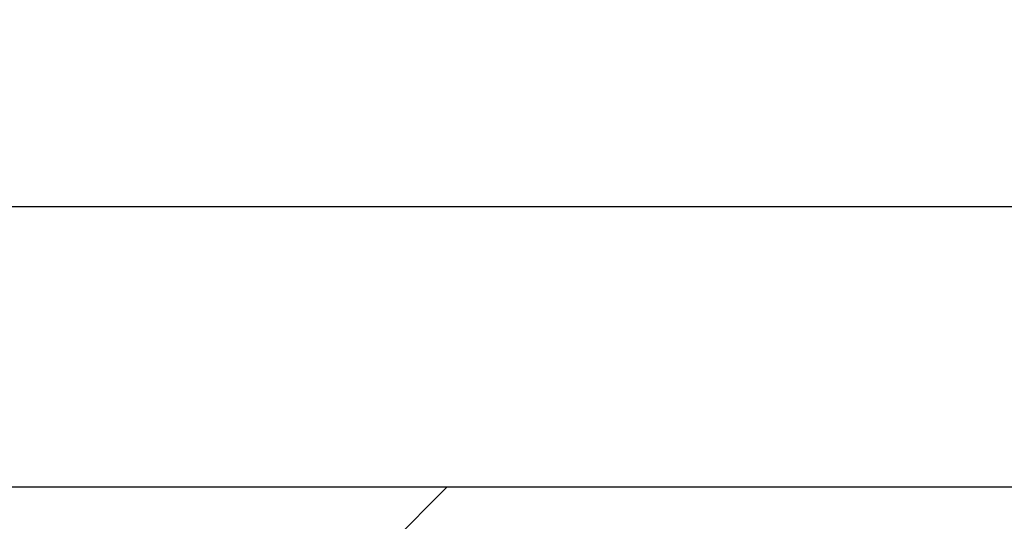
# Model space of a CAD drawing. Header units: millimetres. Extents: x 53645 to 137188, y 78097 to 135542.
# Tile 78 of 256: x 80582 to 81108, y 87335 to 87603. Entities that reach past the tile are written whole.
import ezdxf

# ---------------------------------------------------------------- set-up
doc = ezdxf.new("R2010")
doc.units = ezdxf.units.MM
doc.layers.add('GP-POKRITIE1', color=7, linetype='Continuous', lineweight=9)

# ---------------------------------------------------------------- blocks, each defined once
blk = doc.blocks.new('3432')
at = {"color": 0}
blk.add_lwpolyline([(3899.68, 3399.97), (4049.68, 3399.97), (4049.68, 2799.97), (4049.68, 2649.97), (0, 2649.97)], dxfattribs=at)
blk.add_lwpolyline([(2749.68, 3150), (949.68, 3150), (949.68, 2800), (2749.68, 2800)], close=True, dxfattribs=at)

msp = doc.modelspace()

# ---------------------------------------------------------------- hatches: boundary and pattern name
at = {"layer": 'GP-POKRITIE1', "ltscale": 100}
h = msp.add_hatch(dxfattribs=at)
h.set_pattern_fill('AR-HBONE', color=252, scale=3, angle=90)
h.set_pattern_definition([(135, (91714.96, -74594.3), (-431.0523, 7e-14), [914.4, -304.8]), (225, (91499.43, -74378.8), (-431.0523, 7e-14), [914.4, -304.8])])
h.paths.add_polyline_path([(61350.77, 95352.74), (73025.99, 95352.92), (73025.99, 96202.83), (77925.99, 96202.83), (77925.99, 95352.83), (89579.26, 95352.83), (83067.33, 84852.82), (80101.03, 84852.84), (80101.03, 83702.83), (59350.8, 83702.5), (59350.78, 84702.83), (76101.34, 84702.83), (76200.82, 84702.83), (79101.57, 84702.83), (79101.57, 87352.82), (83151.25, 87352.81), (83151.27, 88102.8), (83001.52, 88102.8), (83001.52, 93602.83), (83151.49, 93602.83), (83151.52, 94352.83), (76926.79, 94352.84), (76926.66, 95202.83), (73926.3, 95202.78), (73926.3, 94352.88), (61350.79, 94352.73)])

# ---------------------------------------------------------------- next in the draw order: block references
msp.add_blockref('3432', (79101.57, 84702.83))

doc.saveas('drawing.dxf')
